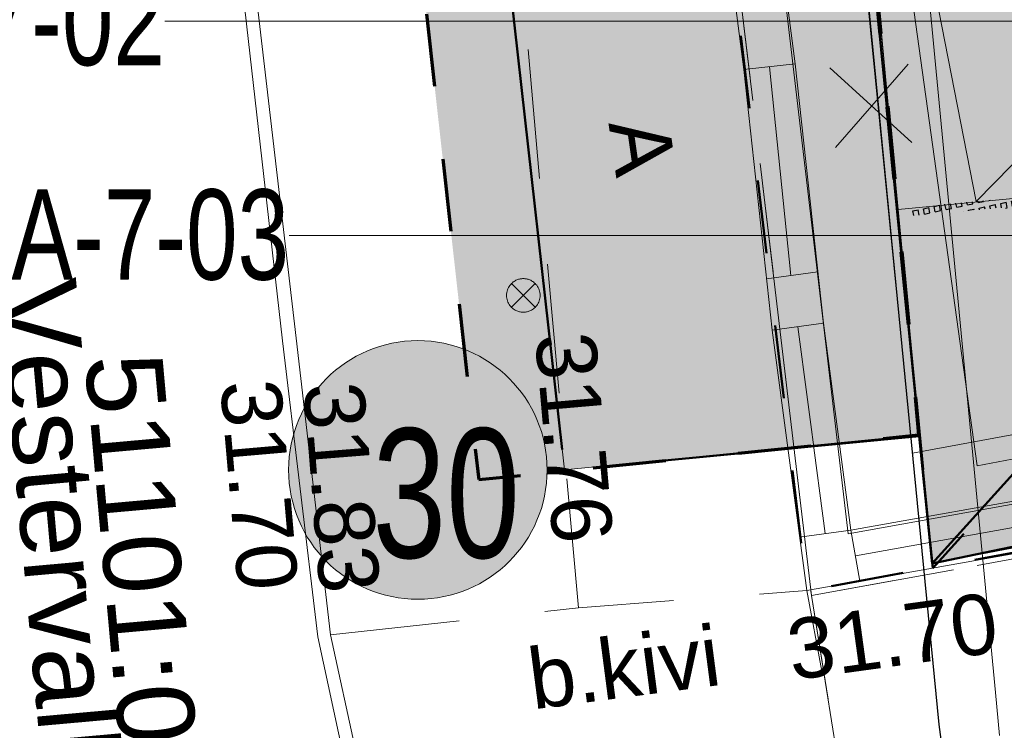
# Model space of a CAD drawing. Header units: metres. Extents: x 738076 to 738809, y 6589688 to 6590318.
# Tile 7 of 188: x 738356 to 738367, y 6589955 to 6589963. Entities that reach past the tile are written whole.
import ezdxf

# ---------------------------------------------------------------- set-up
doc = ezdxf.new("R2010")
doc.units = ezdxf.units.M
doc.header["$PDMODE"] = 1
doc.header["$PDSIZE"] = -2
for name, pattern in [('ASFBET', [2.5, 1.5, -0.9999999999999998]), ('HEKK', [134.6, 130, -4.6]), ('KATASTRIPIIR', [7, 4, -0.9999999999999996, 0.9999999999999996, -0.9999999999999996]), ('Katkend', [1.6933333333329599, 0.8466666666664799, -0.8466666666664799]), ('Katkend väike', [101.6, 101.6, 0]), ('TOOPIIR', [7, 6, -1])]:
    doc.linetypes.add(name, pattern=pattern)
for name, color, linetype, lineweight in [('_AR kool 1 korrus (3D)', 7, 'Continuous', 5), ('_DE (2D)', 7, 'Continuous', 5), ('_GE (2D)', 7, 'Continuous', 5), ('_MA-joon kool (2D)', 7, 'Continuous', 5), ('_MA-pind kool (2D)', 7, 'Continuous', 5), ('_MA-teljed kool (2D)', 7, 'Continuous', 5), ('_MA-töömahtude piir (2D)', 7, 'Continuous', 5), ('_MA-v2ikevorm kool (2D)', 7, 'Continuous', 5), ('AR-00 Teljed.AR', 7, 'Continuous', 25), ('EL-0', 7, 'Continuous', 9), ('MA-hoone kool', 7, 'Continuous', 50), ('MA-MA  TEKST kool', 7, 'Continuous', 9), ('MA-v2ikevorm-m88bel', 7, 'Continuous', 13), ('None', 7, 'Continuous', 5)]:
    doc.layers.add(name, color=color, linetype=linetype, lineweight=lineweight)
for name, color, linetype, lineweight, true_color in [('DE-MA dendro Puittaim III', 7, 'Continuous', 18, 0x33cc00), ('DE-MA dendro Puunumber', 250, 'Continuous', 5, 0x333333), ('DP-5 Planeeritud hoonestusala ehitusala', 5, 'Katkend', 50, 0x0000ff), ('GE-AED', 7, 'Continuous', 5, 0x888888), ('GE-GTRASS', 7, 'Continuous', 5, 0x888888), ('GE-HALJASTUS', 7, 'Continuous', 5, 0x888888), ('GE-korgus-EH2000', 7, 'Continuous', 5, 0x888888), ('GE-PIIR', 7, 'Continuous', 18, 0xcc6600), ('GE-TEE', 7, 'Continuous', 5, 0x888888), ('MA-haljastus murukate', 7, 'Continuous', 5, 0xb9ceac), ('MA-hoone proj tingimustega lubatud hoonestusala', 7, 'Katkend', 50, 0xe29000), ('MA-hoone teljed', 7, 'Continuous', 5, 0x888888), ('MA-MA  TEKST töömahtude piir', 6, 'Continuous', 70, 0xff00ff), ('MA-MA likvideeritav objekt', 1, 'Continuous', 9, 0xff0000), ('MA-projektala piir', 7, 'TOOPIIR', 50, 0xdd0000), ('MA-taktiilne rada nupp', 7, 'Continuous', 5, 0x888888), ('MA-tee betoonkivi Nunna. helehall', 7, 'Continuous', 5, 0x636466), ('MA-v2ikevorm-raudbetoon hele', 7, 'Continuous', 5, 0xd9d9d9), ('MA-v2ikevorm-raudbetoon raudsulfaadiga', 7, 'Continuous', 5, 0xd9d9d9), ('MA-välisvalgusti', 7, 'Continuous', 5, 0x888888)]:
    doc.layers.add(name, color=color, linetype=linetype, lineweight=lineweight, true_color=true_color)
doc.styles.add('Arial', font='Arial')
doc.styles.add('Swis721 LtCn BT', font='Swis721 LtCn BT')
doc.linetypes.add('-G-', pattern='A,10,-0.8000000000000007,-1.526140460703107,["G",Arial,S=1.4,R=0,X=-1.526140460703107,Y=-0.6999999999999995],-0.6738595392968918,10,-3', length=26)
pattern_1 = [(95.53071733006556, (-0.6993978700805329, -0.4360790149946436), (-0.4782666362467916, 1.076260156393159), [0.3662332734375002, -1.123834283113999]), (95.53071733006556, (-0.6993978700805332, -0.4360790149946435), (-0.4782666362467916, 1.076260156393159), [0.3662332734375, -1.123834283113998]), (95.53071733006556, (0.03549884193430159, -0.364508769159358), (-0.4782666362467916, 1.076260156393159), [0.3662332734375, -1.123834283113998]), (95.53071733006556, (-1.440173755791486, -0.5082218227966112), (-0.4782666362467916, 1.076260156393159), [0.3662332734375, -1.123834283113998]), (275.5307173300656, (0, 0), (0.4782666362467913, -1.076260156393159), [0.3662332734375, -1.123834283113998]), (275.5307173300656, (-0.7407758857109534, -0.07214280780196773), (0.4782666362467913, -1.076260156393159), [0.3662332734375, -1.123834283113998]), (185.5623899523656, (0, 0), (-0.3346548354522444, -0.4068706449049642), [0.73837353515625, -0.7508700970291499]), (185.5623899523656, (0.03549884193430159, -0.364508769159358), (-0.3346548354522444, -0.4068706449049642), [0.73837353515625, -0.7508700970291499]), (185.5623899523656, (-0.7052770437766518, -0.4366515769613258), (-0.3346548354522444, -0.4068706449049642), [0.73837353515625, -0.7508700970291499]), (185.5623899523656, (0.03549884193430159, -0.364508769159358), (-0.3346548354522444, -0.4068706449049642), [0.73837353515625, -0.7508700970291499]), (365.5623899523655, (-0.7348967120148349, -0.07157024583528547), (0.3346548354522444, 0.406870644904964), [0.73837353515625, -0.7508700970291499]), (365.5623899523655, (-1.475672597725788, -0.1437130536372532), (0.3346548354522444, 0.406870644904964), [0.73837353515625, -0.7508700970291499])]

# ---------------------------------------------------------------- blocks, each defined once
blk = doc.blocks.new('Hardscape (2D)')
at = {"layer": 'MA-tee betoonkivi Nunna. helehall', "color": 0, "flags": 1}
for tag in ['instanceID', 'prm0_value', 'prm1_value', 'prm2_value', 'prm3_value', 'prm4_value', 'prm5_value', 'prm6_value', 'prm7_value', 'prm8_value', 'prm0_name', 'prm0_type', 'prm2_name', 'prm2_type', 'prm3_name', 'prm3_type', 'prm6_name', 'prm6_type', 'prm8_name', 'prm8_type', 'prm1_name', 'prm1_type', 'prm4_name', 'prm4_type', 'prm5_name', 'prm5_type', 'prm7_name', 'prm7_type', 'IFC_UUID']:
    blk.add_attdef(tag, (-2154058.316649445, -6234786.690905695), '', height=0.00018, dxfattribs=at)
at = {"color": 255, "linetype": 'Continuous', "lineweight": 5, "transparency": 33554687}
blk.add_wipeout([(56.73854006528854, 10.46203859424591), (56.47646960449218, 9.333721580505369), (54.66377537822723, 0.4556228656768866), (54.55727966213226, -6.431882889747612), (59.121586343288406, -47.10579374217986), (63.235662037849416, -46.699093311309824), (62.65347813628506, -40.458181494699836), (60.73509858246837, -39.350347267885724), (60.12194170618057, -32.934679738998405), (60.52012710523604, -32.89662203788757), (60.197588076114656, -29.522000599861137), (61.59123696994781, -29.38879864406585), (61.17823839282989, -24.79726373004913), (60.157164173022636, -24.89485585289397), (60.00588472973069, -23.312068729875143), (61.031811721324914, -23.214012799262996), (58.838139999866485, -0.6889799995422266), (61.44277594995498, 11.48641923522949)], dxfattribs=at).dxf.layer = 'MA-v2ikevorm-m88bel'
at = {"layer": 'MA-tee betoonkivi Nunna. helehall', "linetype": 'Continuous', "lineweight": 0, "true_color": 0xedecec, "transparency": 33554687}
blk.add_hatch(color=7, dxfattribs=at).paths.add_polyline_path([(56.73854006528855, 10.46203859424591), (56.47646960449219, 9.33372158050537), (54.66377537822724, 0.4556228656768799), (54.55727966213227, -6.431882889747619), (59.12158634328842, -47.10579374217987), (63.23566203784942, -46.69909331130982), (62.65347813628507, -40.45818149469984), (60.73509858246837, -39.35034726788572), (60.12194170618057, -32.93467973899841), (60.52012710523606, -32.89662203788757), (60.19758807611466, -29.52200059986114), (61.59123696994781, -29.38879864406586), (61.1782383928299, -24.79726373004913), (60.15716417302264, -24.89485585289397), (60.0058847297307, -23.31206872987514), (61.03181172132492, -23.214012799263), (58.83813999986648, -0.6889799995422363), (61.44277594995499, 11.48641923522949)])
blk.add_hatch(color=7, dxfattribs=at).paths.add_polyline_path([(56.73854006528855, 10.46203859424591), (56.47646960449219, 9.33372158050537), (54.66377537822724, 0.4556228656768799), (54.55727966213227, -6.431882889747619), (59.12158634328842, -47.10579374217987), (63.23566203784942, -46.69909331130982), (62.65347813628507, -40.45818149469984), (60.73509858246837, -39.35034726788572), (60.12194170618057, -32.93467973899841), (60.52012710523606, -32.89662203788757), (60.19758807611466, -29.52200059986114), (61.59123696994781, -29.38879864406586), (61.1782383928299, -24.79726373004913), (60.15716417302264, -24.89485585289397), (60.0058847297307, -23.31206872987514), (61.03181172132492, -23.214012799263), (58.83813999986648, -0.6889799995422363), (61.44277594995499, 11.48641923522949)])
blk.add_hatch(color=7, dxfattribs=at).paths.add_polyline_path([(56.73854006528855, 10.46203859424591), (56.47646960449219, 9.33372158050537), (54.66377537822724, 0.4556228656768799), (54.55727966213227, -6.431882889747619), (59.12158634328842, -47.10579374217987), (63.23566203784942, -46.69909331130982), (62.65347813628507, -40.45818149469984), (60.73509858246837, -39.35034726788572), (60.12194170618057, -32.93467973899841), (60.52012710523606, -32.89662203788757), (60.19758807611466, -29.52200059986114), (61.59123696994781, -29.38879864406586), (61.1782383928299, -24.79726373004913), (60.15716417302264, -24.89485585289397), (60.0058847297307, -23.31206872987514), (61.03181172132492, -23.214012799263), (58.83813999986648, -0.6889799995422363), (61.44277594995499, 11.48641923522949)])
at = {"layer": 'MA-tee betoonkivi Nunna. helehall', "linetype": 'Continuous', "lineweight": 5, "true_color": 0x888888, "transparency": 33554687}
h = blk.add_hatch(dxfattribs=at)
h.set_pattern_fill('Nunna kivi', color=252, style=0, pattern_type=2)
h.set_pattern_definition([(-90.03167262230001, (0.7383735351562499, 0.3662332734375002), (0.371693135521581, -1.117550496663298), [0.3662332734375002, -1.123834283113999]), (-90.03167262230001, (0.7383735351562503, 0.3662332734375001), (0.371693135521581, -1.117550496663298), [0.3662332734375, -1.123834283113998]), (-90.03167262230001, (0, 0.3662332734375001), (0.371693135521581, -1.117550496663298), [0.3662332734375, -1.123834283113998]), (-90.03167262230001, (1.48265405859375, 0.3662332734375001), (0.371693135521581, -1.117550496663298), [0.3662332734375, -1.123834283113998]), (89.9683273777, (0, 0), (-0.3716931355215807, 1.117550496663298), [0.3662332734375, -1.123834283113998]), (89.9683273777, (0.7442805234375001, 0), (-0.3716931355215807, 1.117550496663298), [0.3662332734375, -1.123834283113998]), (0, (0, 0), (0.3725168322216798, 0.3725168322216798), [0.73837353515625, -0.7508700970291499]), (0, (0, 0.3662332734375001), (0.3725168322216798, 0.3725168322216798), [0.73837353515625, -0.7508700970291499]), (0, (0.7442805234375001, 0.3662332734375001), (0.3725168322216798, 0.3725168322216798), [0.73837353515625, -0.7508700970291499]), (0, (0, 0.3662332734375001), (0.3725168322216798, 0.3725168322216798), [0.73837353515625, -0.7508700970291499]), (180, (0.7383735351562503, 0), (-0.3725168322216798, -0.3725168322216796), [0.73837353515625, -0.7508700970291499]), (180, (1.48265405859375, 0), (-0.3725168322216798, -0.3725168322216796), [0.73837353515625, -0.7508700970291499])])
h.paths.add_polyline_path([(56.73854006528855, 10.46203859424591), (56.47646960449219, 9.33372158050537), (54.66377537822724, 0.4556228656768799), (54.55727966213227, -6.431882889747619), (59.12158634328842, -47.10579374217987), (63.23566203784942, -46.69909331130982), (62.65347813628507, -40.45818149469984), (60.73509858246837, -39.35034726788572), (60.12194170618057, -32.93467973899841), (60.52012710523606, -32.89662203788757), (60.19758807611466, -29.52200059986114), (61.59123696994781, -29.38879864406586), (61.1782383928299, -24.79726373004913), (60.15716417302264, -24.89485585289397), (60.0058847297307, -23.31206872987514), (61.03181172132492, -23.214012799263), (58.83813999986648, -0.6889799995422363), (61.44277594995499, 11.48641923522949)])
h = blk.add_hatch(dxfattribs=at)
h.set_pattern_fill('Nunna kivi', color=252, angle=185.5623899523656, style=0, pattern_type=2)
h.set_pattern_definition(pattern_1)
h.paths.add_polyline_path([(56.73854006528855, 10.46203859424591), (56.47646960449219, 9.33372158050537), (54.66377537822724, 0.4556228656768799), (54.55727966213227, -6.431882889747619), (59.12158634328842, -47.10579374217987), (63.23566203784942, -46.69909331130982), (62.65347813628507, -40.45818149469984), (60.73509858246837, -39.35034726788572), (60.12194170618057, -32.93467973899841), (60.52012710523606, -32.89662203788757), (60.19758807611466, -29.52200059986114), (61.59123696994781, -29.38879864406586), (61.1782383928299, -24.79726373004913), (60.15716417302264, -24.89485585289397), (60.0058847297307, -23.31206872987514), (61.03181172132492, -23.214012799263), (58.83813999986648, -0.6889799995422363), (61.44277594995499, 11.48641923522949)])
h = blk.add_hatch(dxfattribs=at)
h.set_pattern_fill('Nunna kivi', color=252, angle=185.5623899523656, style=0, pattern_type=2)
h.set_pattern_definition(pattern_1)
h.paths.add_polyline_path([(56.73854006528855, 10.46203859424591), (56.47646960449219, 9.33372158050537), (54.66377537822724, 0.4556228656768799), (54.55727966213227, -6.431882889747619), (59.12158634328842, -47.10579374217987), (63.23566203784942, -46.69909331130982), (62.65347813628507, -40.45818149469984), (60.73509858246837, -39.35034726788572), (60.12194170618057, -32.93467973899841), (60.52012710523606, -32.89662203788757), (60.19758807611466, -29.52200059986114), (61.59123696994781, -29.38879864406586), (61.1782383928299, -24.79726373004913), (60.15716417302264, -24.89485585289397), (60.0058847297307, -23.31206872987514), (61.03181172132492, -23.214012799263), (58.83813999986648, -0.6889799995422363), (61.44277594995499, 11.48641923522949)])
at = {"layer": 'MA-tee betoonkivi Nunna. helehall', "transparency": 33554687, "flags": 128}
blk.add_lwpolyline([(56.73854006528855, 10.46203859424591), (56.47646960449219, 9.33372158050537), (54.66377537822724, 0.4556228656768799), (54.55727966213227, -6.431882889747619), (59.12158634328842, -47.10579374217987), (63.23566203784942, -46.69909331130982), (62.65347813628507, -40.45818149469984), (60.73509858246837, -39.35034726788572), (60.12194170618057, -32.93467973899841), (60.52012710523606, -32.89662203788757), (60.19758807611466, -29.52200059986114), (61.59123696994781, -29.38879864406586), (61.1782383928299, -24.79726373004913), (60.15716417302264, -24.89485585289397), (60.0058847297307, -23.31206872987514), (61.03181172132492, -23.214012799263), (58.83813999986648, -0.6889799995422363), (61.44277594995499, 11.48641923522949)], close=True, dxfattribs=at)
blk.add_lwpolyline([(56.73854006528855, 10.46203859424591), (56.47646960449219, 9.33372158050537), (54.66377537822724, 0.4556228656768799), (54.55727966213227, -6.431882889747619), (59.12158634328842, -47.10579374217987), (63.23566203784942, -46.69909331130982), (62.65347813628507, -40.45818149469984), (60.73509858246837, -39.35034726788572), (60.12194170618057, -32.93467973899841), (60.52012710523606, -32.89662203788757), (60.19758807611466, -29.52200059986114), (61.59123696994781, -29.38879864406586), (61.1782383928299, -24.79726373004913), (60.15716417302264, -24.89485585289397), (60.0058847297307, -23.31206872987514), (61.03181172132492, -23.214012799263), (58.83813999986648, -0.6889799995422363), (61.44277594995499, 11.48641923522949)], close=True, dxfattribs=at)
blk.add_lwpolyline([(56.73854006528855, 10.46203859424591), (56.47646960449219, 9.33372158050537), (54.66377537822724, 0.4556228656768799), (54.55727966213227, -6.431882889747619), (59.12158634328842, -47.10579374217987), (63.23566203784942, -46.69909331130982), (62.65347813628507, -40.45818149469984), (60.73509858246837, -39.35034726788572), (60.12194170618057, -32.93467973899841), (60.52012710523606, -32.89662203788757), (60.19758807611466, -29.52200059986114), (61.59123696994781, -29.38879864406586), (61.1782383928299, -24.79726373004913), (60.15716417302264, -24.89485585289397), (60.0058847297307, -23.31206872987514), (61.03181172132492, -23.214012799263), (58.83813999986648, -0.6889799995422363), (61.44277594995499, 11.48641923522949)], close=True, dxfattribs=at)
at = {"layer": 'MA-v2ikevorm-m88bel', "color": 7, "linetype": 'Continuous', "lineweight": 5, "transparency": 33554687, "flags": 128}
blk.add_lwpolyline([(56.73854006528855, 10.46203859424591), (56.47646960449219, 9.33372158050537), (54.66377537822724, 0.4556228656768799), (54.55727966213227, -6.431882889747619), (59.12158634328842, -47.10579374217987), (63.23566203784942, -46.69909331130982), (62.65347813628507, -40.45818149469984), (60.73509858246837, -39.35034726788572), (60.12194170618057, -32.93467973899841), (60.52012710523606, -32.89662203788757), (60.19758807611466, -29.52200059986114), (61.59123696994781, -29.38879864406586), (61.1782383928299, -24.79726373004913), (60.15716417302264, -24.89485585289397), (60.0058847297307, -23.31206872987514), (61.03181172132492, -23.214012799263), (58.83813999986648, -0.6889799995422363), (61.44277594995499, 11.48641923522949)], close=True, dxfattribs=at)
blk = doc.blocks.new('MA-pind kool (2D)')
at = {"layer": 'MA-tee betoonkivi Nunna. helehall', "transparency": 33554687}
blk.add_blockref('Hardscape (2D)', (-2154112.873929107, -6234739.585111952, -0.2), dxfattribs=at)
at = {"layer": 'MA-haljastus murukate', "linetype": 'Continuous', "lineweight": 0, "true_color": 0xd9e6cf}
h = blk.add_hatch(color=254, dxfattribs=at)
edge = h.paths.add_edge_path()
edge.add_line((-2154054.746102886, -6234786.802444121), (-2154053.752342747, -6234786.690905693))
edge.add_line((-2154053.752342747, -6234786.690905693), (-2154058.348746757, -6234745.73889305))
edge.add_arc((-2154060.83512151, -6234746.856592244), 2.726043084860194, 24.20533091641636, 60.58050850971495)
edge.add_line((-2154059.496088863, -6234744.482081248), (-2154054.746102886, -6234786.802444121))
blk = doc.blocks.new('Hardscape (2D)-90')
at = {"layer": 'MA-v2ikevorm-raudbetoon raudsulfaadiga', "linetype": 'Continuous', "lineweight": 0, "true_color": 0xffe0cc, "transparency": 33554687}
blk.add_hatch(color=254, dxfattribs=at).paths.add_polyline_path([(0.01122731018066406, -0.01207650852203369), (-0.8764639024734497, 9.275548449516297), (11.06073146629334, 10.416479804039), (1.826363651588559, 0.1614102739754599)])
blk.add_hatch(color=254, dxfattribs=at).paths.add_polyline_path([(0.01122731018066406, -0.01207650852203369), (-0.8764639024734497, 9.275548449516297), (11.06073146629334, 10.416479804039), (1.826363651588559, 0.1614102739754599)])
at = {"layer": 'MA-v2ikevorm-raudbetoon raudsulfaadiga', "transparency": 33554687, "flags": 128}
blk.add_lwpolyline([(0.01122731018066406, -0.01207650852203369), (-0.8764639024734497, 9.275548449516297), (11.06073146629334, 10.416479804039), (1.826363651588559, 0.1614102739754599)], close=True, dxfattribs=at)
blk.add_lwpolyline([(0.01122731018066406, -0.01207650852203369), (-0.8764639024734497, 9.275548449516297), (11.06073146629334, 10.416479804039), (1.826363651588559, 0.1614102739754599)], close=True, dxfattribs=at)
at = {"layer": 'MA-v2ikevorm-raudbetoon raudsulfaadiga', "color": 0, "flags": 1}
for tag in ['instanceID', 'prm0_value', 'prm1_value', 'prm2_value', 'prm3_value', 'prm4_value', 'prm5_value', 'prm6_value', 'prm7_value', 'prm8_value', 'prm0_name', 'prm0_type', 'prm2_name', 'prm2_type', 'prm3_name', 'prm3_type', 'prm6_name', 'prm6_type', 'prm8_name', 'prm8_type', 'prm1_name', 'prm1_type', 'prm4_name', 'prm4_type', 'prm5_name', 'prm5_type', 'prm7_name', 'prm7_type', 'IFC_UUID']:
    blk.add_attdef(tag, (-2154050.765890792, -6234783.668660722), '', height=0.00018, dxfattribs=at)
blk = doc.blocks.new('Hardscape (2D)-93')
at = {"layer": 'MA-v2ikevorm-raudbetoon hele', "linetype": 'Continuous', "lineweight": 0, "transparency": 33554687}
blk.add_hatch(color=7, dxfattribs=at).paths.add_polyline_path([(3.157212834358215, -1.035010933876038), (0.3923889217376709, -4.105438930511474), (4.711469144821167, -3.280943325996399), (4.490392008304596, -2.235496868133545)])
blk.add_hatch(color=7, dxfattribs=at).paths.add_polyline_path([(3.157212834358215, -1.035010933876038), (0.3923889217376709, -4.105438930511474), (4.711469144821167, -3.280943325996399), (4.490392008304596, -2.235496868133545)])
at = {"layer": 'MA-v2ikevorm-raudbetoon hele', "transparency": 33554687, "flags": 128}
blk.add_lwpolyline([(3.157212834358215, -1.035010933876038), (0.3923889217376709, -4.105438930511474), (4.711469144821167, -3.280943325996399), (4.490392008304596, -2.235496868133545)], close=True, dxfattribs=at)
blk.add_lwpolyline([(3.157212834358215, -1.035010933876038), (0.3923889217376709, -4.105438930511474), (4.711469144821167, -3.280943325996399), (4.490392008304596, -2.235496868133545)], close=True, dxfattribs=at)
blk = doc.blocks.new('Hardscape (2D)-94')
at = {"layer": 'MA-v2ikevorm-raudbetoon raudsulfaadiga', "linetype": 'Continuous', "lineweight": 0, "true_color": 0xffe0cc, "transparency": 33554687}
blk.add_hatch(color=254, dxfattribs=at).paths.add_polyline_path([(0, 0), (-0.3923889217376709, 4.105438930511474), (1.422747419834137, 4.278925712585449), (1.422747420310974, 4.278925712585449), (2.764823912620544, 3.070427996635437)])
blk.add_hatch(color=254, dxfattribs=at).paths.add_polyline_path([(0, 0), (-0.3923889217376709, 4.105438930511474), (1.422747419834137, 4.278925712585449), (1.422747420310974, 4.278925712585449), (2.764823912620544, 3.070427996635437)])
at = {"layer": 'MA-v2ikevorm-raudbetoon raudsulfaadiga', "transparency": 33554687, "flags": 128}
blk.add_lwpolyline([(0, 0), (-0.3923889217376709, 4.105438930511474), (1.422747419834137, 4.278925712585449), (1.422747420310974, 4.278925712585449), (2.764823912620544, 3.070427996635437)], close=True, dxfattribs=at)
blk.add_lwpolyline([(0, 0), (-0.3923889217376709, 4.105438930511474), (1.422747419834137, 4.278925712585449), (1.422747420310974, 4.278925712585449), (2.764823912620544, 3.070427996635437)], close=True, dxfattribs=at)
blk = doc.blocks.new('valge2')
at = {"layer": 'EL-0', "color": 1, "true_color": 0xff0000}
for p, q in [((542110.2900551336, 6590608.736374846), (542109.7384015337, 6590609.287807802)), ((542110.289944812, 6590609.287918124), (542109.7385118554, 6590608.736264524))]:
    blk.add_line(p, q, dxfattribs=at)
at = {"layer": 'EL-0', "color": 1, "lineweight": 20, "true_color": 0xff0000}
for p, q in [((542109.7384015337, 6590609.287807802), (542110.2900551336, 6590608.736374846)), ((542109.7385118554, 6590608.736264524), (542110.289944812, 6590609.287918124))]:
    blk.add_line(p, q, dxfattribs=at)
at = {"layer": 'EL-0', "color": 1, "true_color": 0xff0000, "transparency": 33554687}
blk.add_rational_spline([(542110.0141503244, 6590609.402091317), (542110.7941503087, 6590609.402247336), (542110.7943063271, 6590608.622247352), (542110.0143063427, 6590608.622091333), (542109.2343063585, 6590608.621935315), (542109.23415034, 6590609.401935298), (542110.0141503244, 6590609.402091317)], [1, 0.3333333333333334, 0.3333333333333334, 1, 0.3333333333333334, 0.3333333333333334, 1], degree=3, knots=[0, 0, 0, 0, 0.5, 0.5, 0.5, 1, 1, 1, 1], dxfattribs=at)
blk = doc.blocks.new('MA-v2ikevorm kool (2D)')
at = {"layer": 'MA-v2ikevorm-raudbetoon hele', "transparency": 33554687}
blk.add_blockref('Hardscape (2D)-93', (-2154049.878199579, -6234783.668660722), dxfattribs=at)
at = {"layer": 'MA-v2ikevorm-raudbetoon raudsulfaadiga'}
blk.add_blockref('Hardscape (2D)-90', (-2154049.889426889, -6234783.656584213), dxfattribs=at)
at = {"layer": 'MA-v2ikevorm-raudbetoon raudsulfaadiga', "transparency": 33554687}
blk.add_blockref('Hardscape (2D)-94', (-2154049.485810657, -6234787.774099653), dxfattribs=at)
at = {"layer": 'MA-välisvalgusti', "xscale": 0.5, "yscale": 0.5, "zscale": 0.5}
blk.add_blockref('valge2', (-2425109.235923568, -9530089.172015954), dxfattribs=at)
blk = doc.blocks.new('dendro')
at = {"layer": 'DE-MA dendro Puittaim III', "linetype": 'Continuous', "lineweight": 0, "true_color": 0xb1d9af, "transparency": 33554508}
h = blk.add_hatch(color=9, dxfattribs=at)
edge = h.paths.add_edge_path()
edge.add_arc((-71.50165421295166, -71.56915258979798), 1.5, 0, 360)
at = {"layer": 'DE-MA dendro Puittaim III', "flags": 128}
blk.add_lwpolyline([(-46.74801515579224, -68.75278345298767, 0.4019543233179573), (-46.4082186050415, -68.25491291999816, 0.4019543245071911), (-46.89136973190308, -67.89449406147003), (-65.76171738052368, -71.37246378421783), (-67.0033632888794, -58.87098100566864, 0.4371213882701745), (-67.60930599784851, -58.35778494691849, 0.4371213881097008), (-68.07400034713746, -59.00167618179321), (-66.50868693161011, -72.31065034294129), (-46.74801515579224, -68.75278345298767)], format="xyb", dxfattribs=at)
at = {"layer": 'DE-MA dendro Puittaim III'}
blk.add_circle((-71.50165421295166, -71.56915258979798), 1.5, dxfattribs=at)
at = {"layer": 'DE-MA dendro Puunumber', "insert": (-72.02851707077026, -71.08757838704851), "char_height": 1.5, "attachment_point": 1, "line_spacing_factor": 0.6024096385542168, "style": 'Swis721 LtCn BT'}
blk.add_mtext('30', dxfattribs=at)
blk = doc.blocks.new('DE (2D)')
at = {"layer": 'None', "color": 7, "transparency": 33554687}
blk.add_blockref('dendro', (-2153983.95076955, -6234715.121399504), dxfattribs=at)
blk = doc.blocks.new('GE')
at = {"layer": 'GE-AED', "linetype": 'Continuous'}
for p, q in [((-47.94853900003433, -40.31553500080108), (-47.3520720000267, -40.25078899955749)), ((-47.65030599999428, -40.28316200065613), (-47.40225499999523, -42.70346700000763)), ((-47.68524623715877, -42.7411234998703), (-47.09048277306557, -42.66198178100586)), ((-47.62048199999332, -43.33776499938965), (-47.02575300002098, -43.25862699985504)), ((-47.32311800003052, -43.29819600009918), (-47.00369500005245, -45.6986920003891)), ((-46.65374800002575, -45.95446399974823), (-44.26937300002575, -45.52994600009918))]:
    blk.add_line(p, q, dxfattribs=at)
at = {"layer": 'GE-AED', "linetype": 'Continuous', "flags": 128}
for points in [[(-49.71207299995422, -25.33600299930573), (-49.38104600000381, -28.33507900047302), (-49.02098500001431, -31.31183899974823), (-48.65896399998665, -34.33255399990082), (-48.34044000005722, -37.29815500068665), (-47.94853900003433, -40.31553500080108), (-47.62048199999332, -43.33776499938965), (-47.21836800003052, -46.35969299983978), (-44.21735400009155, -45.82538599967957)], [(-44.32139200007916, -45.23450500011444), (-46.70633100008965, -45.65912299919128), (-47.02575300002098, -43.25862699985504), (-47.3520720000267, -40.25078899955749), (-47.74546700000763, -37.22088000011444), (-48.0624240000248, -34.26848200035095), (-48.42527799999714, -31.24044600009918), (-48.78541600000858, -28.26303399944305), (-49.11572399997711, -25.27018000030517)], [(-46.60116499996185, -46.24980500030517), (-46.70633100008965, -45.65912299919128), (-47.30105900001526, -45.73826099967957)]]:
    blk.add_lwpolyline(points, dxfattribs=at)
at = {"layer": 'GE-GTRASS', "linetype": '-G-', "lineweight": 30, "flags": 128}
blk.add_lwpolyline([(-66.41180000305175, 21.51230000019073), (-63.30780000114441, 20.20239999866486), (-53.7538000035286, 15.54740000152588), (-52.80970000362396, 11.32880000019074), (-52.56989999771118, 10.20529999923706), (-51.08250000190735, -1.76610000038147), (-49.32190000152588, -12.87849999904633), (-48.09620000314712, -23.29670000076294), (-45.68559999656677, -47.9125999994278), (-44.45109999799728, -57.15320000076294), (-44.37799999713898, -57.25), (-44.21599999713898, -57.305), (-43.93200000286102, -57.35720000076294), (-43.80870000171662, -57.36899999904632), (-43.64800000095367, -57.35900000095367), (-43.02899999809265, -57.31399999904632), (-42.91099999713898, -57.29100000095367), (-42.21100000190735, -57.19280000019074), (-40.26499999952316, -56.90700000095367), (-34.21860000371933, -56.41849999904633), (-25.37019999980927, -55.6739000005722), (-24.73750000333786, -58.74309999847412), (-24.64676759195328, -59.5738181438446)], dxfattribs=at)
at = {"layer": 'GE-HALJASTUS', "linetype": 'HEKK', "flags": 128}
blk.add_lwpolyline([(-29.39288599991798, -41.88656200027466), (-45.24115100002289, -44.91177400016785), (-50.4175379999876, -7.576137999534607)], dxfattribs=at)
at = {"layer": 'GE-PIIR', "linetype": 'KATASTRIPIIR', "flags": 128}
for points in [[(163.535, 223.765), (162.945, 204.105), (143.265, 199.535), (142.955, 200.915), (104.475, 191.975), (104.825, 190.585), (85.135, 186.015), (63.525, 181.995), (24.235, 173.335), (-1.075, 167.455), (-10.445, 160.975), (-16.865, 153.175), (-19.395, 142.445), (-25.455, 116.915), (-35.335, 75.315), (-36.125, 69.655), (-47.445, 14.515), (-49.755, 3.145), (-51.775, -7.465), (-47.165, -46.415), (-44.935, -60.265), (-40.285, -101.185), (-35.475, -143.475), (-32.865, -161.065), (-24.615, -201.665), (-15.155, -248.665), (-13.375, -257.645), (-0.105, -290.045), (7.225, -306.465), (2.775, -308.615), (-12.085, -314.715), (-18.815, -298.105), (-35.265, -257.485), (-39.475, -232.565), (-46.885, -192.435), (-52.145, -165.315), (-54.905, -147.705), (-63.775, -70.415), (-70.485, -12.015), (-71.535, -2.875), (-69.705, 17.455), (-52.145, 90.975), (-43.495, 129.195), (-39.065, 144.735), (-30.735, 161.005), (-22.125, 171.945), (-15.905, 177.985), (-9.585, 184.135), (64.315, 201.775), (77.505, 203.365), (103.145, 209.505), (115.335, 212.425), (115.675, 211.405), (125.885, 213.765), (126.815, 215.175), (137.435, 217.705), (163.535, 223.765)], [(326.835, 46.575), (336.395, 34.625), (221.105, 4.485), (187.915, -4.215), (158.975, -11.755), (141.685, -16.435), (102.965, -25.515), (54.345, -36.955), (24.075, -44.055), (-24.415, -55.435), (-44.935, -60.265), (-47.165, -46.415), (-25.455, -42.495), (16.105, -32.535), (106.505, -11.195), (125.525, -6.075), (156.615, 2.055), (158.765, 2.625), (175.765, 7.065), (208.175, 15.535), (216.635, 17.755), (254.605, 27.685), (264.765, 30.335), (326.835, 46.575)], [(-51.775, -7.465), (-49.755, 3.145), (5.535, 15.095), (16.105, -32.535), (-25.455, -42.495), (-47.165, -46.415), (-51.775, -7.465)]]:
    blk.add_lwpolyline(points, dxfattribs=at)
at = {"layer": 'GE-TEE', "linetype": 'Continuous', "flags": 128}
for points in [[(1.993, -38.625), (-9.33, -41.309), (-21.307, -44.093), (-33.555, -46.953), (-46.511, -50.1), (-49.2783940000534, -50.46241800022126), (-51.139, -49.809), (-52.58531500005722, -48.31382700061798), (-52.89181200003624, -46.89615199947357), (-53.303, -43.463), (-54.99, -28.581), (-56.216, -18.201), (-57.259, -9.073), (-57.84461326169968, -2.910398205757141), (-57.84045862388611, -2.686794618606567), (-57.76811224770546, 1.206904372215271), (-57.15657138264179, 5.962665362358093), (-55.97675403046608, 11.21719869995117), (-55.19602240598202, 14.6943304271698), (-51.20173063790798, 31.3307007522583), (-46.69997500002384, 50.13162599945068), (-46.12686699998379, 52.60851900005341), (-43.3842159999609, 64.24780299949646)], [(-43.24089242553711, 64.20354971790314), (-45.97119190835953, 52.61516892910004), (-46.54266649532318, 50.14438007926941), (-51.06321531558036, 31.28901985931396), (-55.03796565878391, 14.71050888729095), (-55.86030985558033, 11.19294244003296), (-57.00863074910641, 5.937042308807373), (-57.6182903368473, 1.1959124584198), (-57.69230699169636, -2.787681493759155), (-57.69447467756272, -2.904346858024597), (-57.149, -9.021), (-56.08254591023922, -18.18392914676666), (-54.87372919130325, -28.57003207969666), (-53.14405952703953, -43.43128183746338), (-52.74364065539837, -46.87166411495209), (-52.44774613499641, -48.24029827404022), (-51.05584119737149, -49.67922318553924), (-49.26242337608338, -50.30904566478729), (-46.53852179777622, -49.95232343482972), (-33.58975765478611, -46.80708101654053), (-21.3410350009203, -43.94691227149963), (-9.364279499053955, -41.16296910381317), (1.958841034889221, -38.47894053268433)]]:
    blk.add_lwpolyline(points, dxfattribs=at)
at = {"layer": 'GE-TEE', "linetype": 'ASFBET', "flags": 128}
for points in [[(-49.86848512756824, -46.55771354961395), (-50.92816263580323, -34.80411559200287), (-52.816, -19.106), (-54.68316263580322, -3.468115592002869), (-55.22516263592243, -2.728115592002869), (-57.69230699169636, -2.787681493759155)], [(-52.74364065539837, -46.87166411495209), (-49.86848512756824, -46.55771354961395), (-47.21836800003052, -46.35969299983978), (-46.53852179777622, -49.95232343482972)]]:
    blk.add_lwpolyline(points, dxfattribs=at)
at = {"layer": 'GE-korgus-EH2000', "char_height": 0.7, "attachment_point": 7, "line_spacing_factor": 0.25, "style": 'Arial'}
for s, insert, rotation in [(' 31.76 ', (-50.40566550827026, -43.12596312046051), 275.00677499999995), (' 31.70 ', (-54.059, -43.674), 274.972041), (' 31.83 ', (-53.092, -43.7), 274.58233), (' 31.70 ', (-47.65661851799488, -47.44704229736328), 7.8266610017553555)]:
    blk.add_mtext(s, dxfattribs=dict(at, insert=insert, rotation=rotation))
at = {"layer": 'GE-PIIR', "char_height": 0.9, "rotation": 275.12131651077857, "line_spacing_factor": 0.25, "style": 'Arial'}
for s, insert, attachment_point in [('Vestervalli tänav L2', (-55.21102162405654, -48.17837217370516), 2), ('51101:002:0101', (-55.2046407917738, -48.17780030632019), 8)]:
    blk.add_mtext(s, dxfattribs=dict(at, insert=insert, attachment_point=attachment_point))
at = {"layer": 'GE-TEE', "char_height": 0.7, "attachment_point": 5, "line_spacing_factor": 0.25, "style": 'Arial'}
for s, insert, rotation in [('A', (-49.12681065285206, -41.21007368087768), 278.1301023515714), ('b.kivi', (-49.33703772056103, -47.25192437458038), 7.43140797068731)]:
    blk.add_mtext(s, dxfattribs=dict(at, insert=insert, rotation=rotation))
blk = doc.blocks.new('GE (2D)')
at = {"layer": 'None', "color": 7, "transparency": 33554687}
blk.add_blockref('GE', (-2154003.721977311, -6234741.730759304, 4.5), dxfattribs=at)
blk = doc.blocks.new('AR kool 1 korrus (3D)')
at = {"layer": 'MA-hoone kool', "linetype": 'Continuous', "lineweight": 0, "true_color": 0x79aac0, "transparency": 33554483}
blk.add_hatch(color=143, dxfattribs=at).paths.add_polyline_path([(-2154049.485810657, -6234787.774099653), (-2154034.09202426, -6234770.7363127), (-2154035.932589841, -6234751.479071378), (-2154014.241446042, -6234749.405878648), (-2154012.909426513, -6234763.342367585), (-2154011.16286155, -6234763.176043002), (-2154012.757319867, -6234746.487935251), (-2154038.937225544, -6234748.998682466), (-2154036.83453654, -6234770.998436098), (-2154051.016260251, -6234772.339447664)])
at = {"layer": 'MA-hoone kool', "color": 7, "linetype": 'Katkend väike', "lineweight": 50, "flags": 128}
blk.add_lwpolyline([(-2154049.485810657, -6234787.774099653), (-2154034.09202426, -6234770.7363127), (-2154035.932589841, -6234751.479071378), (-2154014.241446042, -6234749.405878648), (-2154012.909426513, -6234763.342367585), (-2154011.16286155, -6234763.176043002), (-2154012.757319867, -6234746.487935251), (-2154038.937225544, -6234748.998682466), (-2154036.83453654, -6234770.998436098), (-2154051.016260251, -6234772.339447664)], close=True, dxfattribs=at)
blk = doc.blocks.new('likv trass')
at = {"layer": 'MA-MA likvideeritav objekt', "lineweight": 20}
for p, q in [((0.4214137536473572, 0.4841214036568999), (-0.4214137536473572, -0.4841214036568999)), ((-0.4866893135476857, 0.4384709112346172), (0.4629190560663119, -0.4252977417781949))]:
    blk.add_line(p, q, dxfattribs=at)
blk = doc.blocks.new('Callout-6')
at = {"layer": 'MA-MA  TEKST kool', "lineweight": 13}
for p, q in [((-0.4702494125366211, 0), (0, 0)), ((0, 0), (22.18874522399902, 0))]:
    blk.add_line(p, q, dxfattribs=at)
at = {"layer": 'MA-MA  TEKST kool', "insert": (-0.4714400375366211, 0.5350756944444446), "char_height": 1.047309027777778, "width": 20.78241449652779, "attachment_point": 3, "line_spacing_factor": 0.9729866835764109, "style": 'Swis721 LtCn BT'}
blk.add_mtext('trepi käsipuu nr 3, vt joonis MA-7-03', dxfattribs=at)
blk = doc.blocks.new('Callout-9')
at = {"layer": 'MA-MA  TEKST kool', "lineweight": 13}
for p, q in [((-1.771764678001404, 0), (0, 0)), ((0, 0), (17.67979458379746, 0))]:
    blk.add_line(p, q, dxfattribs=at)
at = {"layer": 'MA-MA  TEKST kool', "insert": (-1.772955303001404, 0.5350756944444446), "char_height": 1.047309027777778, "width": 20.78241449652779, "attachment_point": 3, "line_spacing_factor": 0.9729866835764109, "style": 'Swis721 LtCn BT'}
blk.add_mtext('trepi käsipuu nr 1, vt joonis MA-7-02', dxfattribs=at)
blk = doc.blocks.new('MA-joon kool (2D)')
at = {"layer": 'MA-taktiilne rada nupp', "linetype": 'Continuous', "lineweight": 25, "true_color": 0x888888}
h = blk.add_hatch(dxfattribs=at)
h.set_pattern_fill('taktiilne rada nupp', color=252, angle=95.51669717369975, style=0, pattern_type=2)
h.set_pattern_definition([(95.51669717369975, (-2154056.179386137, -6234778.205902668), (0.06320588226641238, 0.006104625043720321), [0.06350000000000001, -0.06350000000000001]), (185.5166971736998, (-2154056.236487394, -6234778.275213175), (0.006104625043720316, -0.06320588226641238), [0.06350000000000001, -0.06350000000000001])])
h.paths.add_polyline_path([(-2154050.616556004, -6234774.366924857), (-2154050.516999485, -6234774.357517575), (-2154049.640535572, -6234783.633066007), (-2154049.740092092, -6234783.642473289)])
h = blk.add_hatch(dxfattribs=at)
h.set_pattern_fill('taktiilne rada nupp', color=252, angle=12.00000000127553, style=0, pattern_type=2)
h.set_pattern_definition([(12.00000000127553, (-2154047.419389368, -6234785.257343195), (0.01320239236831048, -0.06211237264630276), [0.06350000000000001, -0.06350000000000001]), (102.0000000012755, (-2154047.494704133, -6234785.208433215), (-0.06211237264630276, -0.01320239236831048), [0.06350000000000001, -0.06350000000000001])])
h.paths.add_polyline_path([(-2154049.740012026, -6234783.643379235), (-2154048.063063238, -6234783.495173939), (-2154045.499195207, -6234785.803856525), (-2154045.566110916, -6234785.878168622), (-2154048.097626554, -6234783.598618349), (-2154049.731208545, -6234783.742990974)])
at = {"layer": 'DP-5 Planeeritud hoonestusala ehitusala', "flags": 128}
blk.add_lwpolyline([(-2154020.060407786, -6234768.391884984), (-2154019.644043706, -6234770.747325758), (-2154023.630130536, -6234771.322684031), (-2154022.558205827, -6234775.653473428), (-2154021.30159839, -6234775.347526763), (-2154019.740414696, -6234781.754301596), (-2153989.777977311, -6234774.653759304), (-2154001.198651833, -6234727.710026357), (-2154053.728615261, -6234738.896865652), (-2154053.728615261, -6234738.896865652), (-2154055.576977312, -6234749.125759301), (-2154050.940345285, -6234788.090451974), (-2154038.129223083, -6234785.732433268), (-2154033.071768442, -6234784.829054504), (-2154036.188319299, -6234771.715475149), (-2154020.060407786, -6234768.391884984)], close=True, dxfattribs=at)
at = {"layer": 'MA-hoone proj tingimustega lubatud hoonestusala', "flags": 128}
blk.add_lwpolyline([(-2154054.019486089, -6234740.328807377), (-2154049.478977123, -6234787.831377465), (-2154034.130254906, -6234770.796137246), (-2154035.976180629, -6234751.484157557), (-2154014.175549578, -6234749.400355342), (-2154012.815617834, -6234763.627890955), (-2154011.329355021, -6234763.272168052), (-2154011.065532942, -6234763.20902474), (-2154010.771590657, -6234766.234438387), (-2154020.261813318, -6234768.32977707), (-2154019.874123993, -6234770.096528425), (-2154021.127642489, -6234770.351820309), (-2154021.5222961, -6234770.460134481), (-2154021.70826671, -6234770.524170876), (-2154022.258953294, -6234770.785598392, 0.03355865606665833), (-2154022.784492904, -6234771.174215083, 0.1178095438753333), (-2154023.447034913, -6234772.284872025, 0.05886451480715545), (-2154023.58235852, -6234772.832081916, 0.08280189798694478), (-2154023.605459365, -6234773.24013212, 0.06003776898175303), (-2154023.523113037, -6234773.879064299, 0.08948602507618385), (-2154022.896830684, -6234775.059238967), (-2154022.774722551, -6234775.170352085, 0.1656159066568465), (-2154021.209713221, -6234775.850622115), (-2154021.20984052, -6234775.852175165, 0.06750279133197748), (-2154020.499054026, -6234775.814456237), (-2154020.498120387, -6234775.818415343, 0.0105286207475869), (-2154020.388865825, -6234775.795249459), (-2154020.388702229, -6234775.79593351), (-2154018.694109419, -6234775.390658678), (-2154018.23692277, -6234777.302632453), (-2154020.046004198, -6234777.735618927), (-2154020.046182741, -6234777.734861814), (-2154020.046173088, -6234777.73565935), (-2154020.667860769, -6234777.884454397), (-2154020.667704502, -6234777.885107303), (-2154020.591078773, -6234778.205260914), (-2154020.591146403, -6234778.2052771), (-2154020.147938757, -6234780.058790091), (-2154020.086413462, -6234780.315851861), (-2154017.655529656, -6234779.734042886), (-2154017.245894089, -6234781.447156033), (-2154002.435312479, -6234778.002375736), (-2153989.33685495, -6234774.995830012), (-2153992.457974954, -6234762.1909898), (-2153993.055894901, -6234762.323004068), (-2153993.83109003, -6234759.084124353), (-2153993.488758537, -6234759.00219056), (-2154000.995476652, -6234727.638013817)], format="xyb", close=True, dxfattribs=at)
at = {"layer": 'MA-projektala piir', "flags": 128}
blk.add_lwpolyline([(-2154058.210153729, -6234739.129489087), (-2154056.135389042, -6234729.123073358), (-2153911.071005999, -6234694.337356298), (-2153908.108662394, -6234706.781098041), (-2153980.911977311, -6234723.500759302), (-2153977.313968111, -6234740.789259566), (-2153975.79136601, -6234740.471612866), (-2153975.239977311, -6234740.484759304), (-2153974.721977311, -6234740.710759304), (-2153969.531164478, -6234745.050163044), (-2153964.027119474, -6234768.760106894), (-2153989.583829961, -6234774.737774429), (-2154001.250235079, -6234777.364268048), (-2154017.245894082, -6234781.447156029), (-2154017.306524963, -6234781.193595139), (-2154049.485810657, -6234787.774099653), (-2154049.636992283, -6234786.297542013), (-2154053.752342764, -6234786.690905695), (-2154058.348746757, -6234745.73889305)], close=True, dxfattribs=at)
at = {"layer": 'MA-v2ikevorm-raudbetoon hele', "color": 9, "transparency": 33554687, "flags": 128}
blk.add_lwpolyline([(-2154050.776984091, -6234774.37086588), (-2154048.976245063, -6234783.575879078), (-2154038.828695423, -6234773.240104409)], dxfattribs=at)
at = {"layer": 'MA-MA  TEKST kool'}
for name, p in [('Callout-9', (-2154056.615406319, -6234781.484468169)), ('Callout-6', (-2154056.476102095, -6234783.97090426))]:
    blk.add_blockref(name, p, dxfattribs=at)
at = {"layer": 'MA-MA likvideeritav objekt'}
blk.add_blockref('likv trass', (-2154050.184701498, -6234782.466310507), dxfattribs=at)
blk = doc.blocks.new('Standard grid marker_5')
at = {"layer": 'AR-00 Teljed.AR', "color": 252, "linetype": 'Continuous', "lineweight": 13, "true_color": 0x8c8d8c}
for p, q in [((0.5, 1.4210854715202e-14), (0, 1.4210854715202e-14)), ((0.5000000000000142, 0), (55.50000000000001, 0))]:
    blk.add_line(p, q, dxfattribs=at)
at = {"layer": 'AR-00 Teljed.AR', "color": 252, "linetype": 'Continuous', "lineweight": 5, "true_color": 0x8c8d8c, "transparency": 33554687}
blk.add_point((0.5000000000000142, 0), dxfattribs=at)
blk = doc.blocks.new('kool teljed')
at = {"layer": 'MA-hoone teljed', "color": 7, "rotation": 95.45962257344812}
blk.add_blockref('Standard grid marker_5', (-27.16934000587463, -33.24125357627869), dxfattribs=at)
blk = doc.blocks.new('MA-teljed kool (2D)')
at = {"layer": 'MA-hoone teljed', "color": 7, "transparency": 33554687}
blk.add_blockref('kool teljed', (-2154021.532876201, -6234756.530230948), dxfattribs=at)
blk = doc.blocks.new('MA-töömahtude piir (2D)')
at = {"layer": 'MA-MA  TEKST töömahtude piir', "linetype": 'Katkend', "lineweight": 70, "transparency": 33554687, "flags": 128}
blk.add_lwpolyline([(-2154058.268445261, -6234741.213157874), (-2154059.496088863, -6234744.482081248), (-2154054.746102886, -6234786.802444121), (-2154049.638267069, -6234786.284205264), (-2154054.0839289, -6234740.243455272)], close=True, dxfattribs=at)

msp = doc.modelspace()

# ---------------------------------------------------------------- block references
at = {"layer": '_MA-pind kool (2D)'}
msp.add_blockref('MA-pind kool (2D)', (2892415.876977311, 12824744.7657593), dxfattribs=at)

# ---------------------------------------------------------------- next in the draw order: block references
at = {"layer": '_MA-v2ikevorm kool (2D)'}
msp.add_blockref('MA-v2ikevorm kool (2D)', (2892415.876977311, 12824744.7657593), dxfattribs=at)

# ---------------------------------------------------------------- next in the draw order: block references
at = {"layer": '_AR kool 1 korrus (3D)'}
msp.add_blockref('AR kool 1 korrus (3D)', (2892415.876977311, 12824744.7657593), dxfattribs=at)
at = {"layer": '_DE (2D)'}
msp.add_blockref('DE (2D)', (2892415.876977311, 12824744.7657593), dxfattribs=at)
at = {"layer": '_GE (2D)'}
msp.add_blockref('GE (2D)', (2892415.876977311, 12824744.7657593), dxfattribs=at)
at = {"layer": '_MA-joon kool (2D)'}
msp.add_blockref('MA-joon kool (2D)', (2892415.876977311, 12824744.7657593), dxfattribs=at)
at = {"layer": '_MA-teljed kool (2D)'}
msp.add_blockref('MA-teljed kool (2D)', (2892415.876977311, 12824744.7657593), dxfattribs=at)
at = {"layer": '_MA-töömahtude piir (2D)'}
msp.add_blockref('MA-töömahtude piir (2D)', (2892415.876977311, 12824744.7657593), dxfattribs=at)

doc.saveas('drawing.dxf')
